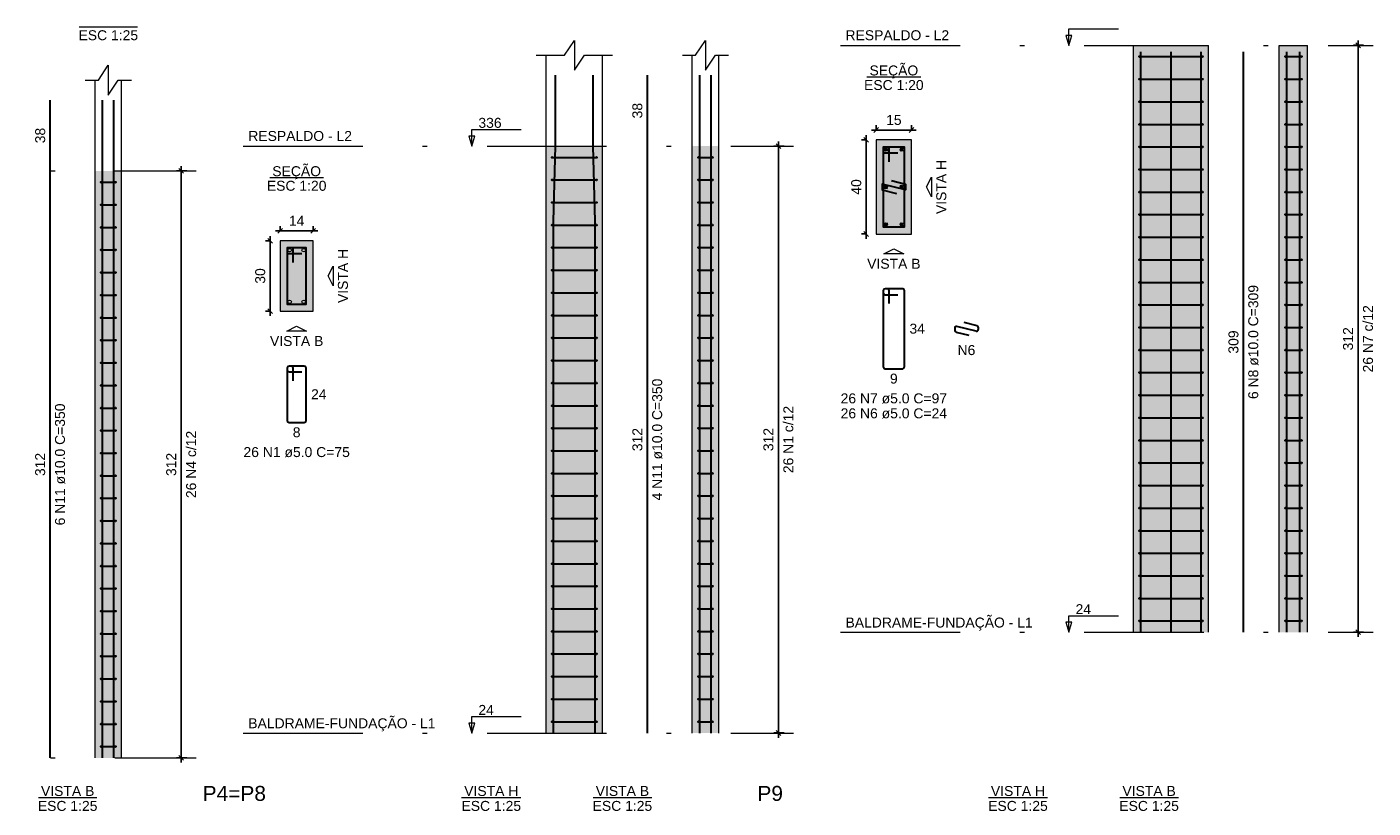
# Model space of a CAD drawing. Header units: millimetres. Extents: x 1434 to 2277, y -793 to -278.
# Tile 45 of 111: x 1552 to 1580, y -421 to -404. Entities that reach past the tile are written whole.
import ezdxf

# ---------------------------------------------------------------- set-up
doc = ezdxf.new("R2010")
doc.units = ezdxf.units.MM
doc.linetypes.add('DASHDOT', pattern=[25.4, 12.7, -6.35, 0, -6.35])
for name, color, linetype, lineweight in [('Descrição da armadura', 7, 'Continuous', 5), ('DT-Barras na forma', 1, 'Continuous', 30), ('DT-Barras no corte', 5, 'Continuous', 5), ('DT-Barras rebatidas', 1, 'Continuous', 30), ('DT-Cotas', 9, 'Continuous', 5), ('DT-Estribos na forma', 1, 'Continuous', 30), ('DT-Forma', 5, 'Continuous', 5), ('DT-Hachura seção pilares', 252, 'Continuous', 5), ('DT-Hachura vista pilares', 252, 'Continuous', 5), ('DT-Pontilhado', 9, 'DASHDOT', 5), ('DT-Textos', 7, 'Continuous', 5), ('DT-Título', 250, 'Continuous', 20), ('Textos armaduras', 7, 'Continuous', 5)]:
    doc.layers.add(name, color=color, linetype=linetype, lineweight=lineweight)
doc.styles.add('ARIAL', font='arial.ttf')
doc.styles.get("Standard").update_dxf_attribs({"font": 'arial.ttf'})
doc.dimstyles.new('UM_20.000000', dxfattribs={"dimtxt": 0.18, "dimasz": 0.1, "dimexe": 0.1, "dimexo": 0.2, "dimgap": 0, "dimtad": 1, "dimtih": 1, "dimtoh": 1, "dimdec": 1, "dimlfac": 20, "dimzin": 0, "dimdsep": 46, "dimtxsty": 'Standard', "dimcen": 0.09, "dimdle": 0.1, "dimadec": 1, "dimazin": 2, "dimtfac": 1, "dimtdec": 4, "dimtofl": 0, "dimtmove": 0, "dimatfit": 3, "dimfxl": 1, "dimtolj": 1, "dimarcsym": 0})
doc.dimstyles.new('UM_25.000000', dxfattribs={"dimtxt": 0.18, "dimasz": 0.1, "dimexe": 0.1, "dimexo": 0.2, "dimgap": 0, "dimtad": 1, "dimtih": 1, "dimtoh": 1, "dimdec": 1, "dimlfac": 25, "dimzin": 0, "dimdsep": 46, "dimtxsty": 'Standard', "dimcen": 0.09, "dimdle": 0.1, "dimadec": 1, "dimazin": 2, "dimtfac": 1, "dimtdec": 4, "dimtofl": 0, "dimtmove": 0, "dimatfit": 3, "dimfxl": 1, "dimtolj": 1, "dimarcsym": 0})

# ---------------------------------------------------------------- blocks, each defined once
blk = doc.blocks.new('_Oblique')
at = {"color": 0, "linetype": 'ByBlock', "lineweight": -2}
blk.add_line((-0.5, -0.5), (0.5, 0.5), dxfattribs=at)
blk = doc.blocks.new('*D272')
at = {"layer": 'DT-Cotas', "color": 0, "lineweight": -2, "transparency": 16777216}
for p, q in [((1555.026, -419.629), (1555.026, -406.949)), ((1555.144, -407.049), (1554.926, -407.049)), ((1555.144, -419.529), (1554.926, -419.529))]:
    blk.add_line(p, q, dxfattribs=at)
at = {"layer": 'DT-Cotas', "color": 0, "lineweight": -2, "transparency": 16777216, "xscale": 0.1, "yscale": 0.1, "zscale": 0.1}
for p, rotation in [((1555.026, -407.049), 90), ((1555.026, -419.529), 270)]:
    blk.add_blockref('_Oblique', p, dxfattribs=dict(at, rotation=rotation))
blk = doc.blocks.new('*D273')
at = {"layer": 'DT-Cotas', "color": 0, "lineweight": -2, "transparency": 16777216}
for p, q in [((1555.026, -419.629), (1555.026, -406.949)), ((1555.144, -407.049), (1554.926, -407.049)), ((1555.144, -419.529), (1554.926, -419.529))]:
    blk.add_line(p, q, dxfattribs=at)
at = {"layer": 'DT-Cotas', "color": 0, "lineweight": -2, "transparency": 16777216, "xscale": 0.1, "yscale": 0.1, "zscale": 0.1}
for p, rotation in [((1555.026, -407.049), 90), ((1555.026, -419.529), 270)]:
    blk.add_blockref('_Oblique', p, dxfattribs=dict(at, rotation=rotation))
blk = doc.blocks.new('*D274')
at = {"layer": 'DT-Cotas', "color": 0, "lineweight": -2, "transparency": 16777216}
for p, q in [((1556.916, -408.432), (1556.916, -410.132)), ((1556.927, -408.532), (1556.816, -408.532)), ((1556.927, -410.032), (1556.816, -410.032))]:
    blk.add_line(p, q, dxfattribs=at)
at = {"layer": 'DT-Cotas', "color": 0, "lineweight": -2, "transparency": 16777216, "xscale": 0.1, "yscale": 0.1, "zscale": 0.1}
for p, rotation in [((1556.916, -408.532), 90), ((1556.916, -410.032), 270)]:
    blk.add_blockref('_Oblique', p, dxfattribs=dict(at, rotation=rotation))
at = {"layer": 'DT-Cotas', "color": 7, "transparency": 16777216, "insert": (1556.704, -409.282), "char_height": 0.2118, "attachment_point": 5, "rotation": 90, "style": 'ARIAL'}
blk.add_mtext('\\A1;30', dxfattribs=at)
blk = doc.blocks.new('*D275')
at = {"layer": 'DT-Cotas', "color": 0, "lineweight": -2, "transparency": 16777216}
for p, q in [((1557.027, -408.32), (1557.927, -408.32)), ((1557.127, -408.332), (1557.127, -408.22)), ((1557.827, -408.332), (1557.827, -408.22))]:
    blk.add_line(p, q, dxfattribs=at)
at = {"layer": 'DT-Cotas', "color": 0, "lineweight": -2, "transparency": 16777216, "xscale": 0.1, "yscale": 0.1, "zscale": 0.1, "rotation": 180}
blk.add_blockref('_Oblique', (1557.127, -408.32), dxfattribs=at)
at = {"layer": 'DT-Cotas', "color": 0, "lineweight": -2, "transparency": 16777216, "xscale": 0.1, "yscale": 0.1, "zscale": 0.1}
blk.add_blockref('_Oblique', (1557.827, -408.32), dxfattribs=at)
at = {"layer": 'DT-Cotas', "color": 7, "transparency": 16777216, "insert": (1557.477, -408.108), "char_height": 0.2118, "attachment_point": 5, "rotation": 0.0057, "style": 'ARIAL'}
blk.add_mtext('\\A1;14', dxfattribs=at)
blk = doc.blocks.new('*D276')
at = {"layer": 'DT-Cotas', "color": 0, "lineweight": -2, "transparency": 16777216}
for p, q in [((1567.715, -419.099), (1567.715, -406.419)), ((1567.833, -406.519), (1567.615, -406.519)), ((1567.833, -418.999), (1567.615, -418.999))]:
    blk.add_line(p, q, dxfattribs=at)
at = {"layer": 'DT-Cotas', "color": 0, "lineweight": -2, "transparency": 16777216, "xscale": 0.1, "yscale": 0.1, "zscale": 0.1}
for p, rotation in [((1567.715, -406.519), 90), ((1567.715, -418.999), 270)]:
    blk.add_blockref('_Oblique', p, dxfattribs=dict(at, rotation=rotation))
blk = doc.blocks.new('*D277')
at = {"layer": 'DT-Cotas', "color": 0, "lineweight": -2, "transparency": 16777216}
for p, q in [((1569.592, -406.389), (1569.48, -406.389)), ((1569.58, -406.289), (1569.58, -408.489)), ((1569.592, -408.389), (1569.48, -408.389))]:
    blk.add_line(p, q, dxfattribs=at)
at = {"layer": 'DT-Cotas', "color": 0, "lineweight": -2, "transparency": 16777216, "xscale": 0.1, "yscale": 0.1, "zscale": 0.1}
for p, rotation in [((1569.58, -406.389), 90), ((1569.58, -408.389), 270)]:
    blk.add_blockref('_Oblique', p, dxfattribs=dict(at, rotation=rotation))
at = {"layer": 'DT-Cotas', "color": 7, "transparency": 16777216, "insert": (1569.368, -407.389), "char_height": 0.2118, "attachment_point": 5, "rotation": 90, "style": 'ARIAL'}
blk.add_mtext('\\A1;40', dxfattribs=at)
blk = doc.blocks.new('*D278')
at = {"layer": 'DT-Cotas', "color": 0, "lineweight": -2, "transparency": 16777216}
for p, q in [((1569.792, -406.189), (1569.792, -406.078)), ((1570.542, -406.189), (1570.542, -406.078)), ((1569.692, -406.178), (1570.642, -406.178))]:
    blk.add_line(p, q, dxfattribs=at)
at = {"layer": 'DT-Cotas', "color": 0, "lineweight": -2, "transparency": 16777216, "xscale": 0.1, "yscale": 0.1, "zscale": 0.1, "rotation": 180}
blk.add_blockref('_Oblique', (1569.792, -406.178), dxfattribs=at)
at = {"layer": 'DT-Cotas', "color": 0, "lineweight": -2, "transparency": 16777216, "xscale": 0.1, "yscale": 0.1, "zscale": 0.1}
blk.add_blockref('_Oblique', (1570.542, -406.178), dxfattribs=at)
at = {"layer": 'DT-Cotas', "color": 7, "transparency": 16777216, "insert": (1570.167, -405.966), "char_height": 0.2118, "attachment_point": 5, "rotation": 0.0057, "style": 'ARIAL'}
blk.add_mtext('\\A1;15', dxfattribs=at)
blk = doc.blocks.new('*D279')
at = {"layer": 'DT-Cotas', "color": 0, "lineweight": -2, "transparency": 16777216}
for p, q in [((1580.149, -404.377), (1579.932, -404.377)), ((1580.032, -416.957), (1580.032, -404.277)), ((1580.149, -416.857), (1579.932, -416.857))]:
    blk.add_line(p, q, dxfattribs=at)
at = {"layer": 'DT-Cotas', "color": 0, "lineweight": -2, "transparency": 16777216, "xscale": 0.1, "yscale": 0.1, "zscale": 0.1}
for p, rotation in [((1580.032, -404.377), 90), ((1580.032, -416.857), 270)]:
    blk.add_blockref('_Oblique', p, dxfattribs=dict(at, rotation=rotation))
blk = doc.blocks.new('*D280')
at = {"layer": 'DT-Cotas', "color": 0, "lineweight": -2, "transparency": 16777216}
for p, q in [((1580.149, -404.377), (1579.932, -404.377)), ((1580.032, -416.957), (1580.032, -404.277)), ((1580.149, -416.857), (1579.932, -416.857))]:
    blk.add_line(p, q, dxfattribs=at)
at = {"layer": 'DT-Cotas', "color": 0, "lineweight": -2, "transparency": 16777216, "xscale": 0.1, "yscale": 0.1, "zscale": 0.1}
for p, rotation in [((1580.032, -404.377), 90), ((1580.032, -416.857), 270)]:
    blk.add_blockref('_Oblique', p, dxfattribs=dict(at, rotation=rotation))

msp = doc.modelspace()

# ---------------------------------------------------------------- hatches: boundary and pattern name
at = {"layer": 'DT-Hachura seção pilares', "linetype": 'Continuous'}
for points in [[(1569.7917, -408.3895), (1569.7917, -408.3895), (1570.5417, -408.3895), (1570.5417, -406.3895), (1569.7917, -406.3895), (1569.7917, -408.3895)], [(1557.1275, -410.0316), (1557.1275, -410.0316), (1557.8275, -410.0316), (1557.8275, -408.5316), (1557.1275, -408.5316), (1557.1275, -410.0316)]]:
    msp.add_hatch(color=256, dxfattribs=at).paths.add_polyline_path(points)
at = {"layer": 'DT-Hachura vista pilares', "linetype": 'Continuous'}
for points in [[(1575.2558, -416.8574), (1575.2558, -404.3774), (1576.8558, -404.3774), (1576.8558, -416.8574), (1575.2558, -416.8574)], [(1578.3555, -416.8574), (1578.3555, -404.3774), (1578.9555, -404.3774), (1578.9555, -416.8574), (1578.3555, -416.8574)], [(1562.7783, -418.9995), (1562.7783, -406.5195), (1563.9783, -406.5195), (1563.9783, -418.9995), (1562.7783, -418.9995)], [(1565.8845, -418.9995), (1565.8845, -406.5195), (1566.4445, -406.5195), (1566.4445, -418.9995), (1565.8845, -418.9995)], [(1553.1953, -419.529), (1553.1953, -407.049), (1553.7553, -407.049), (1553.7553, -419.529), (1553.1953, -419.529)]]:
    msp.add_hatch(color=256, dxfattribs=at).paths.add_polyline_path(points)

# ---------------------------------------------------------------- linework, layer by layer
at = {"layer": 'DT-Barras na forma'}
for points in [[(1575.4158, -416.8574), (1575.4158, -404.5134)], [(1576.0558, -416.8574), (1576.0558, -404.5134)], [(1576.6958, -416.8574), (1576.6958, -404.5134)], [(1578.5155, -416.8574), (1578.5155, -404.5134)], [(1578.7955, -416.8574), (1578.7955, -404.5134)], [(1562.9383, -418.9995), (1562.9383, -408.1195), (1562.9783, -406.5195), (1562.9783, -405.0128)], [(1563.8183, -418.9995), (1563.8183, -408.1195), (1563.7783, -406.5195), (1563.7783, -405.0128)], [(1566.0445, -418.9995), (1566.0445, -408.1195), (1566.0445, -406.5195), (1566.0445, -405.0128)], [(1566.2845, -418.9995), (1566.2845, -408.1195), (1566.2845, -406.5195), (1566.2845, -405.0128)], [(1553.3553, -419.529), (1553.3553, -408.649), (1553.3553, -407.049), (1553.3553, -405.5423)], [(1553.5953, -419.529), (1553.5953, -408.649), (1553.5953, -407.049), (1553.5953, -405.5423)], [(1570.0667, -406.852), (1570.0667, -406.5395), (1569.9417, -406.5395), (1569.9417, -408.2395), (1570.3917, -408.2395), (1570.3917, -406.5395), (1569.9417, -406.5395), (1569.9417, -406.6645), (1570.2542, -406.6645)], [(1570.1135, -407.2512), (1570.4167, -407.327), (1570.4167, -407.452), (1569.9167, -407.327), (1569.9167, -407.452), (1570.2199, -407.5277)], [(1557.4025, -408.9941), (1557.4025, -408.6816), (1557.2775, -408.6816), (1557.2775, -409.8816), (1557.6775, -409.8816), (1557.6775, -408.6816), (1557.2775, -408.6816), (1557.2775, -408.8066), (1557.59, -408.8066)]]:
    msp.add_lwpolyline(points, dxfattribs=at)
at = {"layer": 'DT-Barras no corte'}
for p, q in [((1569.9542, -406.627), (1570.0292, -406.552)), ((1569.9542, -406.552), (1570.0292, -406.627)), ((1570.3042, -406.627), (1570.3792, -406.552)), ((1570.3042, -406.552), (1570.3792, -406.627)), ((1569.9542, -407.427), (1570.0292, -407.352)), ((1569.9542, -407.352), (1570.0292, -407.427)), ((1570.3042, -407.427), (1570.3792, -407.352)), ((1570.3042, -407.352), (1570.3792, -407.427)), ((1569.9542, -408.227), (1570.0292, -408.152)), ((1569.9542, -408.152), (1570.0292, -408.227)), ((1570.3042, -408.227), (1570.3792, -408.152)), ((1570.3042, -408.152), (1570.3792, -408.227))]:
    msp.add_line(p, q, dxfattribs=at)
for centre in [(1569.9917, -406.5895), (1570.3417, -406.5895), (1569.9917, -407.3895), (1570.3417, -407.3895), (1569.9917, -408.1895), (1570.3417, -408.1895), (1557.3275, -408.7316), (1557.6275, -408.7316), (1557.3275, -409.8316), (1557.6275, -409.8316)]:
    msp.add_circle(centre, 0.0375, dxfattribs=at)
at = {"layer": 'DT-Barras rebatidas'}
for p, q in [((1577.5971, -416.8574), (1577.5971, -404.5134)), ((1564.9314, -406.5195), (1564.9314, -405.0128)), ((1552.2422, -407.049), (1552.2422, -405.5423)), ((1564.9314, -418.9995), (1564.9314, -406.5195)), ((1552.2422, -419.529), (1552.2422, -407.049)), ((1569.9417, -409.5919), (1569.9417, -411.2169)), ((1569.9417, -409.5919), (1569.9417, -409.6419)), ((1570.0292, -409.5544), (1569.9792, -409.5544)), ((1570.3542, -409.5544), (1569.9792, -409.5544)), ((1570.0667, -409.8669), (1570.0667, -409.5919)), ((1570.3917, -411.2169), (1570.3917, -409.5919)), ((1569.9792, -409.6794), (1570.2542, -409.6794)), ((1571.4592, -410.3899), (1571.4592, -410.4376)), ((1571.9126, -410.4552), (1571.5058, -410.3535)), ((1571.6561, -410.2661), (1571.9308, -410.3348)), ((1571.9592, -410.3711), (1571.9592, -410.4188)), ((1571.4876, -410.474), (1571.7624, -410.5426)), ((1557.2775, -411.234), (1557.2775, -412.359)), ((1557.2775, -411.234), (1557.2775, -411.284)), ((1557.365, -411.1965), (1557.315, -411.1965)), ((1557.64, -411.1965), (1557.315, -411.1965)), ((1557.4025, -411.509), (1557.4025, -411.234)), ((1557.6775, -412.359), (1557.6775, -411.234)), ((1569.9792, -411.2544), (1570.3542, -411.2544)), ((1557.315, -411.3215), (1557.59, -411.3215)), ((1557.315, -412.3965), (1557.64, -412.3965))]:
    msp.add_line(p, q, dxfattribs=at)
for centre, start, end in [((1569.9792, -409.5919), 90, 180), ((1569.9792, -409.5919), 90, 180), ((1570.0292, -409.5919), 0, 90), ((1570.3542, -409.5919), 0, 90), ((1569.9792, -409.6419), 180, 270), ((1571.4967, -410.3899), 75.96376, 180), ((1571.4967, -410.4376), 180, 255.96376), ((1571.9217, -410.4188), 255.96376, 0), ((1571.9217, -410.3711), 0, 75.96376), ((1557.315, -411.234), 90, 180), ((1557.315, -411.234), 90, 180), ((1557.315, -411.284), 180, 270), ((1557.365, -411.234), 0, 90), ((1557.64, -411.234), 0, 90), ((1569.9792, -411.2169), 180, 270), ((1570.3542, -411.2169), 270, 0), ((1557.315, -412.359), 180, 270), ((1557.64, -412.359), 270, 0)]:
    msp.add_arc(centre, 0.0375, start, end, dxfattribs=at)
at = {"layer": 'DT-Estribos na forma'}
for p, q in [((1575.3858, -404.6174), (1576.7258, -404.6174)), ((1578.4855, -404.6174), (1578.8255, -404.6174)), ((1575.3858, -405.0974), (1576.7258, -405.0974)), ((1578.4855, -405.0974), (1578.8255, -405.0974)), ((1575.3858, -405.5774), (1576.7258, -405.5774)), ((1578.4855, -405.5774), (1578.8255, -405.5774)), ((1575.3858, -406.0574), (1576.7258, -406.0574)), ((1578.4855, -406.0574), (1578.8255, -406.0574)), ((1575.3858, -406.5374), (1576.7258, -406.5374)), ((1578.4855, -406.5374), (1578.8255, -406.5374)), ((1562.9083, -406.7595), (1563.8483, -406.7595)), ((1566.0145, -406.7595), (1566.3145, -406.7595)), ((1575.3858, -407.0174), (1576.7258, -407.0174)), ((1578.4855, -407.0174), (1578.8255, -407.0174)), ((1553.3253, -407.289), (1553.6253, -407.289)), ((1562.9083, -407.2395), (1563.8483, -407.2395)), ((1566.0145, -407.2395), (1566.3145, -407.2395)), ((1575.3858, -407.4974), (1576.7258, -407.4974)), ((1578.4855, -407.4974), (1578.8255, -407.4974)), ((1553.3253, -407.769), (1553.6253, -407.769)), ((1562.9083, -407.7195), (1563.8483, -407.7195)), ((1566.0145, -407.7195), (1566.3145, -407.7195)), ((1575.3858, -407.9774), (1576.7258, -407.9774)), ((1578.4855, -407.9774), (1578.8255, -407.9774)), ((1553.3253, -408.249), (1553.6253, -408.249)), ((1562.9083, -408.1995), (1563.8483, -408.1995)), ((1566.0145, -408.1995), (1566.3145, -408.1995)), ((1553.3253, -408.729), (1553.6253, -408.729)), ((1562.9083, -408.6795), (1563.8483, -408.6795)), ((1566.0145, -408.6795), (1566.3145, -408.6795)), ((1575.3858, -408.4574), (1576.7258, -408.4574)), ((1578.4855, -408.4574), (1578.8255, -408.4574)), ((1575.3858, -408.9374), (1576.7258, -408.9374)), ((1578.4855, -408.9374), (1578.8255, -408.9374)), ((1553.3253, -409.209), (1553.6253, -409.209)), ((1562.9083, -409.1595), (1563.8483, -409.1595)), ((1566.0145, -409.1595), (1566.3145, -409.1595)), ((1575.3858, -409.4174), (1576.7258, -409.4174)), ((1578.4855, -409.4174), (1578.8255, -409.4174)), ((1553.3253, -409.689), (1553.6253, -409.689)), ((1562.9083, -409.6395), (1563.8483, -409.6395)), ((1566.0145, -409.6395), (1566.3145, -409.6395)), ((1553.3253, -410.169), (1553.6253, -410.169)), ((1562.9083, -410.1195), (1563.8483, -410.1195)), ((1566.0145, -410.1195), (1566.3145, -410.1195)), ((1575.3858, -409.8974), (1576.7258, -409.8974)), ((1578.4855, -409.8974), (1578.8255, -409.8974)), ((1575.3858, -410.3774), (1576.7258, -410.3774)), ((1578.4855, -410.3774), (1578.8255, -410.3774)), ((1553.3253, -410.649), (1553.6253, -410.649)), ((1562.9083, -410.5995), (1563.8483, -410.5995)), ((1566.0145, -410.5995), (1566.3145, -410.5995)), ((1575.3858, -410.8574), (1576.7258, -410.8574)), ((1578.4855, -410.8574), (1578.8255, -410.8574)), ((1553.3253, -411.129), (1553.6253, -411.129)), ((1562.9083, -411.0795), (1563.8483, -411.0795)), ((1566.0145, -411.0795), (1566.3145, -411.0795)), ((1562.9083, -411.5595), (1563.8483, -411.5595)), ((1566.0145, -411.5595), (1566.3145, -411.5595)), ((1575.3858, -411.3374), (1576.7258, -411.3374)), ((1578.4855, -411.3374), (1578.8255, -411.3374)), ((1553.3253, -411.609), (1553.6253, -411.609)), ((1575.3858, -411.8174), (1576.7258, -411.8174)), ((1578.4855, -411.8174), (1578.8255, -411.8174)), ((1553.3253, -412.089), (1553.6253, -412.089)), ((1562.9083, -412.0395), (1563.8483, -412.0395)), ((1566.0145, -412.0395), (1566.3145, -412.0395)), ((1575.3858, -412.2974), (1576.7258, -412.2974)), ((1578.4855, -412.2974), (1578.8255, -412.2974)), ((1553.3253, -412.569), (1553.6253, -412.569)), ((1562.9083, -412.5195), (1563.8483, -412.5195)), ((1566.0145, -412.5195), (1566.3145, -412.5195)), ((1562.9083, -412.9995), (1563.8483, -412.9995)), ((1566.0145, -412.9995), (1566.3145, -412.9995)), ((1575.3858, -412.7774), (1576.7258, -412.7774)), ((1578.4855, -412.7774), (1578.8255, -412.7774)), ((1553.3253, -413.049), (1553.6253, -413.049)), ((1575.3858, -413.2574), (1576.7258, -413.2574)), ((1578.4855, -413.2574), (1578.8255, -413.2574)), ((1553.3253, -413.529), (1553.6253, -413.529)), ((1562.9083, -413.4795), (1563.8483, -413.4795)), ((1566.0145, -413.4795), (1566.3145, -413.4795)), ((1575.3858, -413.7374), (1576.7258, -413.7374)), ((1578.4855, -413.7374), (1578.8255, -413.7374)), ((1553.3253, -414.009), (1553.6253, -414.009)), ((1562.9083, -413.9595), (1563.8483, -413.9595)), ((1566.0145, -413.9595), (1566.3145, -413.9595)), ((1562.9083, -414.4395), (1563.8483, -414.4395)), ((1566.0145, -414.4395), (1566.3145, -414.4395)), ((1575.3858, -414.2174), (1576.7258, -414.2174)), ((1578.4855, -414.2174), (1578.8255, -414.2174)), ((1553.3253, -414.489), (1553.6253, -414.489)), ((1575.3858, -414.6974), (1576.7258, -414.6974)), ((1578.4855, -414.6974), (1578.8255, -414.6974)), ((1553.3253, -414.969), (1553.6253, -414.969)), ((1562.9083, -414.9195), (1563.8483, -414.9195)), ((1566.0145, -414.9195), (1566.3145, -414.9195)), ((1575.3858, -415.1774), (1576.7258, -415.1774)), ((1578.4855, -415.1774), (1578.8255, -415.1774)), ((1553.3253, -415.449), (1553.6253, -415.449)), ((1562.9083, -415.3995), (1563.8483, -415.3995)), ((1566.0145, -415.3995), (1566.3145, -415.3995)), ((1562.9083, -415.8795), (1563.8483, -415.8795)), ((1566.0145, -415.8795), (1566.3145, -415.8795)), ((1575.3858, -415.6574), (1576.7258, -415.6574)), ((1578.4855, -415.6574), (1578.8255, -415.6574)), ((1553.3253, -415.929), (1553.6253, -415.929)), ((1575.3858, -416.1374), (1576.7258, -416.1374)), ((1578.4855, -416.1374), (1578.8255, -416.1374)), ((1553.3253, -416.409), (1553.6253, -416.409)), ((1562.9083, -416.3595), (1563.8483, -416.3595)), ((1566.0145, -416.3595), (1566.3145, -416.3595)), ((1575.3858, -416.6174), (1576.7258, -416.6174)), ((1578.4855, -416.6174), (1578.8255, -416.6174)), ((1553.3253, -416.889), (1553.6253, -416.889)), ((1562.9083, -416.8395), (1563.8483, -416.8395)), ((1566.0145, -416.8395), (1566.3145, -416.8395)), ((1562.9083, -417.3195), (1563.8483, -417.3195)), ((1566.0145, -417.3195), (1566.3145, -417.3195)), ((1553.3253, -417.369), (1553.6253, -417.369)), ((1553.3253, -417.849), (1553.6253, -417.849)), ((1562.9083, -417.7995), (1563.8483, -417.7995)), ((1566.0145, -417.7995), (1566.3145, -417.7995)), ((1553.3253, -418.329), (1553.6253, -418.329)), ((1562.9083, -418.2795), (1563.8483, -418.2795)), ((1566.0145, -418.2795), (1566.3145, -418.2795)), ((1553.3253, -418.809), (1553.6253, -418.809)), ((1562.9083, -418.7595), (1563.8483, -418.7595)), ((1566.0145, -418.7595), (1566.3145, -418.7595)), ((1553.3253, -419.289), (1553.6253, -419.289))]:
    msp.add_line(p, q, dxfattribs=at)
for centre in [(1575.3858, -404.6174), (1576.7258, -404.6174), (1578.4855, -404.6174), (1578.8255, -404.6174), (1575.3858, -405.0974), (1576.7258, -405.0974), (1578.4855, -405.0974), (1578.8255, -405.0974), (1575.3858, -405.5774), (1576.7258, -405.5774), (1578.4855, -405.5774), (1578.8255, -405.5774), (1575.3858, -406.0574), (1576.7258, -406.0574), (1578.4855, -406.0574), (1578.8255, -406.0574), (1575.3858, -406.5374), (1576.7258, -406.5374), (1578.4855, -406.5374), (1578.8255, -406.5374), (1562.9083, -406.7595), (1563.8483, -406.7595), (1566.0145, -406.7595), (1566.3145, -406.7595), (1575.3858, -407.0174), (1576.7258, -407.0174), (1578.4855, -407.0174), (1578.8255, -407.0174), (1553.3253, -407.289), (1553.6253, -407.289), (1562.9083, -407.2395), (1563.8483, -407.2395), (1566.0145, -407.2395), (1566.3145, -407.2395), (1575.3858, -407.4974), (1576.7258, -407.4974), (1578.4855, -407.4974), (1578.8255, -407.4974), (1553.3253, -407.769), (1553.6253, -407.769), (1562.9083, -407.7195), (1563.8483, -407.7195), (1566.0145, -407.7195), (1566.3145, -407.7195), (1575.3858, -407.9774), (1576.7258, -407.9774), (1578.4855, -407.9774), (1578.8255, -407.9774), (1553.3253, -408.249), (1553.6253, -408.249), (1562.9083, -408.1995), (1563.8483, -408.1995), (1566.0145, -408.1995), (1566.3145, -408.1995), (1575.3858, -408.4574), (1576.7258, -408.4574), (1578.4855, -408.4574), (1578.8255, -408.4574), (1553.3253, -408.729), (1553.6253, -408.729), (1562.9083, -408.6795), (1563.8483, -408.6795), (1566.0145, -408.6795), (1566.3145, -408.6795), (1575.3858, -408.9374), (1576.7258, -408.9374), (1578.4855, -408.9374), (1578.8255, -408.9374), (1553.3253, -409.209), (1553.6253, -409.209), (1562.9083, -409.1595), (1563.8483, -409.1595), (1566.0145, -409.1595), (1566.3145, -409.1595), (1575.3858, -409.4174), (1576.7258, -409.4174), (1578.4855, -409.4174), (1578.8255, -409.4174), (1553.3253, -409.689), (1553.6253, -409.689), (1562.9083, -409.6395), (1563.8483, -409.6395), (1566.0145, -409.6395), (1566.3145, -409.6395), (1553.3253, -410.169), (1553.6253, -410.169), (1562.9083, -410.1195), (1563.8483, -410.1195), (1566.0145, -410.1195), (1566.3145, -410.1195), (1575.3858, -409.8974), (1576.7258, -409.8974), (1578.4855, -409.8974), (1578.8255, -409.8974), (1575.3858, -410.3774), (1576.7258, -410.3774), (1578.4855, -410.3774), (1578.8255, -410.3774), (1553.3253, -410.649), (1553.6253, -410.649), (1562.9083, -410.5995), (1563.8483, -410.5995), (1566.0145, -410.5995), (1566.3145, -410.5995), (1575.3858, -410.8574), (1576.7258, -410.8574), (1578.4855, -410.8574), (1578.8255, -410.8574), (1553.3253, -411.129), (1553.6253, -411.129), (1562.9083, -411.0795), (1563.8483, -411.0795), (1566.0145, -411.0795), (1566.3145, -411.0795), (1553.3253, -411.609), (1553.6253, -411.609), (1562.9083, -411.5595), (1563.8483, -411.5595), (1566.0145, -411.5595), (1566.3145, -411.5595), (1575.3858, -411.3374), (1576.7258, -411.3374), (1578.4855, -411.3374), (1578.8255, -411.3374), (1575.3858, -411.8174), (1576.7258, -411.8174), (1578.4855, -411.8174), (1578.8255, -411.8174), (1553.3253, -412.089), (1553.6253, -412.089), (1562.9083, -412.0395), (1563.8483, -412.0395), (1566.0145, -412.0395), (1566.3145, -412.0395), (1575.3858, -412.2974), (1576.7258, -412.2974), (1578.4855, -412.2974), (1578.8255, -412.2974), (1553.3253, -412.569), (1553.6253, -412.569), (1562.9083, -412.5195), (1563.8483, -412.5195), (1566.0145, -412.5195), (1566.3145, -412.5195), (1562.9083, -412.9995), (1563.8483, -412.9995), (1566.0145, -412.9995), (1566.3145, -412.9995), (1575.3858, -412.7774), (1576.7258, -412.7774), (1578.4855, -412.7774), (1578.8255, -412.7774), (1553.3253, -413.049), (1553.6253, -413.049), (1575.3858, -413.2574), (1576.7258, -413.2574), (1578.4855, -413.2574), (1578.8255, -413.2574), (1553.3253, -413.529), (1553.6253, -413.529), (1562.9083, -413.4795), (1563.8483, -413.4795), (1566.0145, -413.4795), (1566.3145, -413.4795), (1575.3858, -413.7374), (1576.7258, -413.7374), (1578.4855, -413.7374), (1578.8255, -413.7374), (1553.3253, -414.009), (1553.6253, -414.009), (1562.9083, -413.9595), (1563.8483, -413.9595), (1566.0145, -413.9595), (1566.3145, -413.9595), (1562.9083, -414.4395), (1563.8483, -414.4395), (1566.0145, -414.4395), (1566.3145, -414.4395), (1575.3858, -414.2174), (1576.7258, -414.2174), (1578.4855, -414.2174), (1578.8255, -414.2174), (1553.3253, -414.489), (1553.6253, -414.489), (1575.3858, -414.6974), (1576.7258, -414.6974), (1578.4855, -414.6974), (1578.8255, -414.6974), (1553.3253, -414.969), (1553.6253, -414.969), (1562.9083, -414.9195), (1563.8483, -414.9195), (1566.0145, -414.9195), (1566.3145, -414.9195), (1575.3858, -415.1774), (1576.7258, -415.1774), (1578.4855, -415.1774), (1578.8255, -415.1774), (1553.3253, -415.449), (1553.6253, -415.449), (1562.9083, -415.3995), (1563.8483, -415.3995), (1566.0145, -415.3995), (1566.3145, -415.3995), (1562.9083, -415.8795), (1563.8483, -415.8795), (1566.0145, -415.8795), (1566.3145, -415.8795), (1575.3858, -415.6574), (1576.7258, -415.6574), (1578.4855, -415.6574), (1578.8255, -415.6574), (1553.3253, -415.929), (1553.6253, -415.929), (1575.3858, -416.1374), (1576.7258, -416.1374), (1578.4855, -416.1374), (1578.8255, -416.1374), (1553.3253, -416.409), (1553.6253, -416.409), (1562.9083, -416.3595), (1563.8483, -416.3595), (1566.0145, -416.3595), (1566.3145, -416.3595), (1575.3858, -416.6174), (1576.7258, -416.6174), (1578.4855, -416.6174), (1578.8255, -416.6174), (1553.3253, -416.889), (1553.6253, -416.889), (1562.9083, -416.8395), (1563.8483, -416.8395), (1566.0145, -416.8395), (1566.3145, -416.8395), (1562.9083, -417.3195), (1563.8483, -417.3195), (1566.0145, -417.3195), (1566.3145, -417.3195), (1553.3253, -417.369), (1553.6253, -417.369), (1553.3253, -417.849), (1553.6253, -417.849), (1562.9083, -417.7995), (1563.8483, -417.7995), (1566.0145, -417.7995), (1566.3145, -417.7995), (1553.3253, -418.329), (1553.6253, -418.329), (1562.9083, -418.2795), (1563.8483, -418.2795), (1566.0145, -418.2795), (1566.3145, -418.2795), (1562.9083, -418.7595), (1563.8483, -418.7595), (1566.0145, -418.7595), (1566.3145, -418.7595), (1553.3253, -418.809), (1553.6253, -418.809), (1553.3253, -419.289), (1553.6253, -419.289)]:
    msp.add_circle(centre, 0.01, dxfattribs=at)
at = {"layer": 'DT-Forma'}
for p, q in [((1575.2558, -404.3774), (1576.8558, -404.3774)), ((1575.2558, -416.8574), (1575.2558, -404.3774)), ((1576.8558, -416.8574), (1576.8558, -404.3774)), ((1578.3555, -404.3774), (1578.9555, -404.3774)), ((1578.3555, -416.8574), (1578.3555, -404.3774)), ((1578.9555, -416.8574), (1578.9555, -404.3774)), ((1562.7783, -406.5195), (1562.7783, -404.5892)), ((1563.9783, -406.5195), (1563.9783, -404.5892)), ((1565.8845, -406.5195), (1565.8845, -404.5892)), ((1566.4445, -406.5195), (1566.4445, -404.5892)), ((1553.1953, -407.049), (1553.1953, -405.1187)), ((1553.7553, -407.049), (1553.7553, -405.1187)), ((1562.7783, -418.9995), (1562.7783, -406.5195)), ((1563.9783, -418.9995), (1563.9783, -406.5195)), ((1565.8845, -418.9995), (1565.8845, -406.5195)), ((1566.4445, -418.9995), (1566.4445, -406.5195)), ((1553.1953, -419.529), (1553.1953, -407.049)), ((1553.7553, -419.529), (1553.7553, -407.049))]:
    msp.add_line(p, q, dxfattribs=at)
for points in [[(1562.5665, -404.5892), (1563.1665, -404.5892), (1563.3783, -404.2715), (1563.3783, -404.9069), (1563.5901, -404.5892), (1564.1901, -404.5892)], [(1565.6727, -404.5892), (1565.9527, -404.5892), (1566.1645, -404.2715), (1566.1645, -404.9069), (1566.3763, -404.5892), (1566.6563, -404.5892)], [(1552.9835, -405.1187), (1553.2635, -405.1187), (1553.4753, -404.801), (1553.4753, -405.4364), (1553.6871, -405.1187), (1553.9671, -405.1187)]]:
    msp.add_lwpolyline(points, dxfattribs=at)
for points in [[(1569.7917, -408.3895), (1570.5417, -408.3895), (1570.5417, -406.3895), (1569.7917, -406.3895), (1569.7917, -408.3895)], [(1557.1275, -410.0316), (1557.8275, -410.0316), (1557.8275, -408.5316), (1557.1275, -408.5316), (1557.1275, -410.0316)]]:
    msp.add_lwpolyline(points, close=True, dxfattribs=at)
at = {"layer": 'DT-Pontilhado', "ltscale": 0.2}
for p, q in [((1569.033, -404.3774), (1580.3493, -404.3774)), ((1556.3438, -406.5195), (1568.033, -406.5195)), ((1543.2545, -407.049), (1555.3438, -407.049)), ((1569.033, -416.8574), (1580.3493, -416.8574)), ((1556.3438, -418.9995), (1568.033, -418.9995)), ((1543.2545, -419.529), (1555.3438, -419.529))]:
    msp.add_line(p, q, dxfattribs=at)
at = {"layer": 'DT-Textos'}
for p, q in [((1552.8536, -403.9855), (1554.097, -403.9855)), ((1569.5945, -405.0445), (1570.7389, -405.0445)), ((1556.9053, -407.1867), (1558.0497, -407.1867)), ((1551.9899, -420.3726), (1553.2332, -420.3726)), ((1560.9831, -420.3726), (1562.2428, -420.3726)), ((1563.7775, -420.3726), (1565.0208, -420.3726)), ((1572.1743, -420.3726), (1573.434, -420.3726)), ((1574.9687, -420.3726), (1576.212, -420.3726))]:
    msp.add_line(p, q, dxfattribs=at)
for points in [[(1573.8881, -404.3774), (1573.9516, -404.1656), (1573.8245, -404.1656), (1573.8881, -404.3774), (1573.8881, -404.0274), (1574.9381, -404.0274)], [(1561.1988, -406.5195), (1561.2624, -406.3077), (1561.1353, -406.3077), (1561.1988, -406.5195), (1561.1988, -406.1695), (1562.2488, -406.1695)], [(1573.8881, -416.8574), (1573.9516, -416.6456), (1573.8245, -416.6456), (1573.8881, -416.8574), (1573.8881, -416.5074), (1574.9381, -416.5074)], [(1561.1988, -418.9995), (1561.2624, -418.7877), (1561.1353, -418.7877), (1561.1988, -418.9995), (1561.1988, -418.6495), (1562.2488, -418.6495)]]:
    msp.add_lwpolyline(points, dxfattribs=at)
for points in [[(1570.9653, -407.3895), (1570.9653, -407.6013), (1570.8594, -407.3895), (1570.9653, -407.1777), (1570.9653, -407.3895)], [(1570.1667, -408.8131), (1569.9549, -408.8131), (1570.1667, -408.7072), (1570.3785, -408.8131), (1570.1667, -408.8131)], [(1558.2511, -409.2816), (1558.2511, -409.4934), (1558.1452, -409.2816), (1558.2511, -409.0698), (1558.2511, -409.2816)], [(1557.4775, -410.4552), (1557.2657, -410.4552), (1557.4775, -410.3493), (1557.6893, -410.4552), (1557.4775, -410.4552)]]:
    msp.add_lwpolyline(points, close=True, dxfattribs=at)

# ---------------------------------------------------------------- texts
at = {"layer": 'Descrição da armadura', "linetype": 'Continuous', "char_height": 0.2118, "attachment_point": 8, "rotation": 90, "line_spacing_factor": 0.798, "style": 'ARIAL'}
for s, insert, width in [('6 N8 ø10.0 C=309', (1577.9148, -410.6854), 4.8647), ('4 N11 ø10.0 C=350', (1565.2491, -412.7595), 5.194653), ('6 N11 ø10.0 C=350', (1552.5599, -413.289), 5.194653)]:
    msp.add_mtext(s, dxfattribs=dict(at, insert=insert, width=width))
at = {"layer": 'Descrição da armadura', "color": 7, "linetype": 'Continuous', "char_height": 0.2118, "width": 2.869342, "attachment_point": 8, "rotation": 90, "line_spacing_factor": 0.798, "style": 'ARIAL'}
for s, insert in [('26 N7 c/12', (1580.3493, -410.6174)), ('26 N1 c/12', (1568.033, -412.7595)), ('26 N4 c/12', (1555.3438, -413.289))]:
    msp.add_mtext(s, dxfattribs=dict(at, insert=insert))
at = {"layer": 'Descrição da armadura', "linetype": 'Continuous', "char_height": 0.2118, "attachment_point": 8, "line_spacing_factor": 0.798, "style": 'ARIAL'}
for s, insert, width in [('N6', (1571.7092, -410.9662), 0.758398), ('26 N7 ø5.0 C=97', (1570.1667, -411.9957), 4.534748), ('26 N6 ø5.0 C=24', (1570.1667, -412.3134), 3.871184), ('26 N1 ø5.0 C=75', (1557.4775, -413.1378), 4.534748)]:
    msp.add_mtext(s, dxfattribs=dict(at, insert=insert, width=width))
at = {"layer": 'DT-Cotas', "color": 7, "linetype": 'Continuous', "char_height": 0.2118, "width": 0.989858, "attachment_point": 8, "rotation": 90, "line_spacing_factor": 0.798, "style": 'ARIAL'}
for insert in [(1579.9257, -410.6174), (1567.6094, -412.7595), (1554.9202, -413.289)]:
    msp.add_mtext('312', dxfattribs=dict(at, insert=insert))
at = {"layer": 'DT-Textos', "linetype": 'Continuous', "char_height": 0.2118, "line_spacing_factor": 0.798, "style": 'ARIAL'}
for s, insert, width, attachment_point in [('ESC 1:25', (1553.4753, -404.2715), 2.167804, 8), ('RESPALDO - L2', (1569.1389, -404.2715), 3.771771, 7), ('SEÇÃO', (1570.1672, -405.0827), 1.773118, 8), ('ESC 1:20', (1570.1667, -405.3305), 2.167804, 8), ('RESPALDO - L2', (1556.4497, -406.4136), 3.771771, 7), ('SEÇÃO', (1557.4772, -407.2247), 1.773118, 8), ('ESC 1:20', (1557.4775, -407.4726), 2.167804, 8), ('VISTA B', (1570.1667, -409.1308), 1.942022, 8), ('VISTA B', (1557.4775, -410.7729), 1.942022, 8), ('BALDRAME-FUNDAÇÃO - L1', (1569.1392, -416.8217), 6.810307, 7), ('BALDRAME-FUNDAÇÃO - L1', (1556.4492, -418.9637), 6.810307, 7), ('VISTA B', (1552.6116, -420.3408), 1.942022, 8), ('VISTA H', (1561.6129, -420.3408), 1.969966, 8), ('VISTA B', (1564.3991, -420.3408), 1.942022, 8), ('VISTA H', (1572.8042, -420.3408), 1.969966, 8), ('VISTA B', (1575.5904, -420.3408), 1.942022, 8), ('ESC 1:25', (1552.6116, -420.6585), 2.167804, 8), ('ESC 1:25', (1561.6129, -420.6585), 2.167804, 8), ('ESC 1:25', (1564.3991, -420.6585), 2.167804, 8), ('ESC 1:25', (1572.8042, -420.6585), 2.167804, 8), ('ESC 1:25', (1575.5904, -420.6585), 2.167804, 8)]:
    msp.add_mtext(s, dxfattribs=dict(at, insert=insert, width=width, attachment_point=attachment_point))
at = {"layer": 'DT-Textos', "char_height": 0.2118, "attachment_point": 7, "line_spacing_factor": 0.798, "style": 'ARIAL'}
for s, insert, width in [('336', (1561.3388, -406.1345), 0.845013), ('24', (1574.0281, -416.4724), 0.563342), ('24', (1561.3388, -418.6145), 0.563342)]:
    msp.add_mtext(s, dxfattribs=dict(at, insert=insert, width=width))
at = {"layer": 'DT-Textos', "linetype": 'Continuous', "char_height": 0.2118, "width": 1.969966, "attachment_point": 8, "rotation": 90, "line_spacing_factor": 0.798, "style": 'ARIAL'}
for insert in [(1571.283, -407.3895), (1558.5688, -409.2816)]:
    msp.add_mtext('VISTA H', dxfattribs=dict(at, insert=insert))
at = {"layer": 'DT-Título', "linetype": 'Continuous', "char_height": 0.3177, "attachment_point": 7, "line_spacing_factor": 0.798, "style": 'ARIAL'}
for s, insert, width in [('P4=P8', (1555.4801, -420.4467), 3.069448), ('P9', (1567.2676, -420.4467), 1.238957)]:
    msp.add_mtext(s, dxfattribs=dict(at, insert=insert, width=width))
at = {"layer": 'Textos armaduras', "linetype": 'Continuous', "char_height": 0.2118, "attachment_point": 7, "rotation": 90, "line_spacing_factor": 0.798, "style": 'ARIAL'}
for s, insert, width in [('38', (1564.8255, -405.9311), 0.659905), ('38', (1552.1363, -406.4606), 0.659905), ('309', (1577.4912, -410.9328), 0.989858), ('312', (1564.8255, -413.007), 0.989858), ('312', (1552.1363, -413.5365), 0.989858)]:
    msp.add_mtext(s, dxfattribs=dict(at, insert=insert, width=width))
at = {"layer": 'Textos armaduras', "linetype": 'Continuous', "char_height": 0.2118, "attachment_point": 7, "line_spacing_factor": 0.798, "style": 'ARIAL'}
for s, insert, width in [('34', (1570.4976, -410.5103), 0.659905), ('9', (1570.0842, -411.5721), 0.329953), ('24', (1557.7834, -411.9024), 0.659905), ('8', (1557.395, -412.7142), 0.329953)]:
    msp.add_mtext(s, dxfattribs=dict(at, insert=insert, width=width))

# ---------------------------------------------------------------- dimensions: what is measured, and where the dimension line sits
at = {"layer": 'DT-Cotas'}
for base, p1, p2, override, picture, middle in [((1580.0316, -404.3774), (1580.3493, -416.8574), (1580.3493, -404.3774), {"dimtxt": 0.2118, "dimasz": 0.1, "dimexe": 0.1, "dimexo": 0.2, "dimtad": 1, "dimtih": 0, "dimtoh": 0, "dimdec": 1, "dimlfac": 25, "dimzin": 8, "dimtxsty": 'ARIAL', "dimblk": 'Oblique', "dimblk1": 'Oblique', "dimblk2": 'Oblique', "dimsah": 1, "dimdle": 0.1, "dimse1": 0, "dimse2": 0, "dimclrt": 7, "dimadec": 1, "dimazin": 3, "dimtmove": 2, "dimldrblk": 'Oblique'}, '*D279', (1579.8198, -410.6174)), ((1580.0316, -404.3774), (1580.3493, -416.8574), (1580.3493, -404.3774), {"dimtxt": 0.2118, "dimasz": 0.1, "dimexe": 0.1, "dimexo": 0.2, "dimtad": 1, "dimtih": 0, "dimtoh": 0, "dimdec": 1, "dimlfac": 25, "dimzin": 8, "dimtxsty": 'ARIAL', "dimblk": 'Oblique', "dimblk1": 'Oblique', "dimblk2": 'Oblique', "dimsah": 1, "dimdle": 0.1, "dimse1": 0, "dimse2": 0, "dimclrt": 256, "dimadec": 1, "dimazin": 3, "dimtmove": 2, "dimldrblk": 'Oblique'}, '*D280', (1579.8198, -410.6174)), ((1567.7153, -406.5195), (1568.033, -418.9995), (1568.033, -406.5195), {"dimtxt": 0.2118, "dimasz": 0.1, "dimexe": 0.1, "dimexo": 0.2, "dimtad": 1, "dimtih": 0, "dimtoh": 0, "dimdec": 1, "dimlfac": 25, "dimzin": 8, "dimtxsty": 'ARIAL', "dimblk": 'Oblique', "dimblk1": 'Oblique', "dimblk2": 'Oblique', "dimsah": 1, "dimdle": 0.1, "dimse1": 0, "dimse2": 0, "dimclrt": 7, "dimadec": 1, "dimazin": 3, "dimtmove": 2, "dimldrblk": 'Oblique'}, '*D276', (1567.5035, -412.7595)), ((1555.0261, -407.049), (1555.3438, -419.529), (1555.3438, -407.049), {"dimtxt": 0.2118, "dimasz": 0.1, "dimexe": 0.1, "dimexo": 0.2, "dimtad": 1, "dimtih": 0, "dimtoh": 0, "dimdec": 1, "dimlfac": 25, "dimzin": 8, "dimtxsty": 'ARIAL', "dimblk": 'Oblique', "dimblk1": 'Oblique', "dimblk2": 'Oblique', "dimsah": 1, "dimdle": 0.1, "dimse1": 0, "dimse2": 0, "dimclrt": 7, "dimadec": 1, "dimazin": 3, "dimtmove": 2, "dimldrblk": 'Oblique'}, '*D272', (1554.8143, -413.289)), ((1555.0261, -407.049), (1555.3438, -419.529), (1555.3438, -407.049), {"dimtxt": 0.2118, "dimasz": 0.1, "dimexe": 0.1, "dimexo": 0.2, "dimtad": 1, "dimtih": 0, "dimtoh": 0, "dimdec": 1, "dimlfac": 25, "dimzin": 8, "dimtxsty": 'ARIAL', "dimblk": 'Oblique', "dimblk1": 'Oblique', "dimblk2": 'Oblique', "dimsah": 1, "dimdle": 0.1, "dimse1": 0, "dimse2": 0, "dimclrt": 256, "dimadec": 1, "dimazin": 3, "dimtmove": 2, "dimldrblk": 'Oblique'}, '*D273', (1554.8143, -413.289))]:
    dim = msp.add_linear_dim(base=base, p1=p1, p2=p2, angle=90, text=' ', dimstyle='UM_25.000000', override=override, dxfattribs=at)
    dim.commit()
    dim.dimension.update_dxf_attribs({"geometry": picture, "text_midpoint": middle, "dimtype": 160, "text_rotation": 90})
for base, p1, p2, picture, middle in [((1570.5417, -406.1777), (1569.7917, -406.3895), (1570.5417, -406.3895), '*D278', (1570.1667, -405.9659)), ((1557.8275, -408.3198), (1557.1275, -408.5316), (1557.8275, -408.5316), '*D275', (1557.4775, -408.108))]:
    dim = msp.add_linear_dim(base=base, p1=p1, p2=p2, dimstyle='UM_20.000000', override={"dimtxt": 0.2118, "dimasz": 0.1, "dimexe": 0.1, "dimexo": 0.2, "dimtad": 1, "dimtih": 0, "dimtoh": 0, "dimdec": 1, "dimlfac": 20, "dimzin": 8, "dimtxsty": 'ARIAL', "dimblk": 'Oblique', "dimblk1": 'Oblique', "dimblk2": 'Oblique', "dimsah": 1, "dimdle": 0.1, "dimse1": 0, "dimse2": 0, "dimclrt": 7, "dimadec": 1, "dimazin": 3, "dimtmove": 2, "dimldrblk": 'Oblique'}, dxfattribs=at)
    dim.commit()
    dim.dimension.update_dxf_attribs({"geometry": picture, "text_midpoint": middle, "dimtype": 160, "text_rotation": 0.00573})
for base, p1, p2, picture, middle in [((1569.5799, -408.3895), (1569.7917, -406.3895), (1569.7917, -408.3895), '*D277', (1569.3681, -407.3895)), ((1556.9157, -410.0316), (1557.1275, -408.5316), (1557.1275, -410.0316), '*D274', (1556.7039, -409.2816))]:
    dim = msp.add_linear_dim(base=base, p1=p1, p2=p2, angle=90, dimstyle='UM_20.000000', override={"dimtxt": 0.2118, "dimasz": 0.1, "dimexe": 0.1, "dimexo": 0.2, "dimtad": 1, "dimtih": 0, "dimtoh": 0, "dimdec": 1, "dimlfac": 20, "dimzin": 8, "dimtxsty": 'ARIAL', "dimblk": 'Oblique', "dimblk1": 'Oblique', "dimblk2": 'Oblique', "dimsah": 1, "dimdle": 0.1, "dimse1": 0, "dimse2": 0, "dimclrt": 7, "dimadec": 1, "dimazin": 3, "dimtmove": 2, "dimldrblk": 'Oblique'}, dxfattribs=at)
    dim.commit()
    dim.dimension.update_dxf_attribs({"geometry": picture, "text_midpoint": middle, "dimtype": 160, "text_rotation": 90})

doc.saveas('drawing.dxf')
